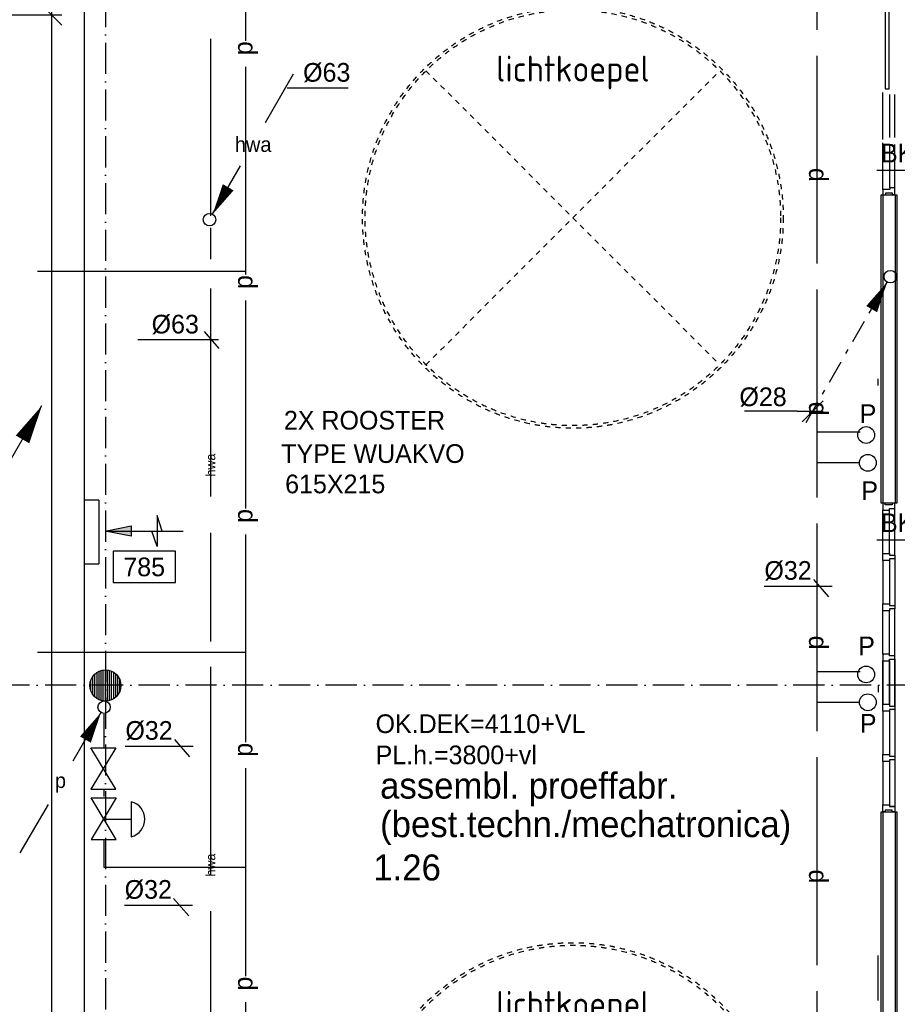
# Model space of a CAD drawing. Extents: x -41378 to 114803, y -24080 to 82188.
# Tile 61 of 137: x 23066 to 31514, y 57759 to 67233. Entities that reach past the tile are written whole.
import ezdxf
from ezdxf.enums import TextEntityAlignment as Align

# ---------------------------------------------------------------- set-up
doc = ezdxf.new("R2010")
doc.units = 0
doc.header["$LTSCALE"] = 50
for name, pattern in [('2322000', [45, 40, -5]), ('2322122', [47, 40, -7]), ('CENTER2', [11.25, 7.5, -1.25, 1.25, -1.25]), ('DASHDOT', [9, 6, -1.5, 0, -1.5]), ('HIDDEN', [2, 1, -1])]:
    doc.linetypes.add(name, pattern=pattern)
doc.layers.get('0').update_dxf_attribs({"linetype": 'CONTINUOUS'})
doc.layers.get('DEFPOINTS').update_dxf_attribs({"linetype": 'CONTINUOUS'})
for name, color, linetype in [('AL$1----_TEKST', 7, 'CONTINUOUS'), ('AL$7----_STRAMIEN', 1, 'DASHDOT'), ('AL22----_BINNENWAND', 7, 'CONTINUOUS'), ('AL28----_KONSTRUKTIE', 3, 'CONTINUOUS'), ('AL31----_BUITENKOZ', 7, 'CONTINUOUS'), ('AL32----_BINNENKOZ', 7, 'CONTINUOUS'), ('AL37----_DAKOPENING', 7, 'HIDDEN'), ('ALXAA---_GEWBETON', 12, 'CONTINUOUS'), ('BOUW', 8, 'CONTINUOUS'), ('KABELGGOOT1', 8, 'CONTINUOUS'), ('WL$1----', 3, 'CONTINUOUS'), ('WL521---', 4, 'CONTINUOUS'), ('WL531---', 4, 'CONTINUOUS'), ('WL570---', 3, 'CONTINUOUS'), ('WL570---_HARTLIJN', 7, 'CONTINUOUS'), ('WL570---_RETOUR', 3, 'CONTINUOUS'), ('WL570---_TOEVOER', 3, 'CONTINUOUS'), ('WM$1----', 1, 'CONTINUOUS'), ('WM521---', 1, 'CONTINUOUS'), ('WM570---', 1, 'CONTINUOUS')]:
    doc.layers.add(name, color=color, linetype=linetype)
doc.layers.get('0').freeze()
doc.styles.add('BURO-018', font='BUROFONT.shx', dxfattribs={"height": 90})
doc.styles.add('BURO-025', font='BUROFONT.shx', dxfattribs={"height": 250})
doc.styles.get("Standard").update_dxf_attribs({"font": 'ISOCP'})
doc.dimstyles.new('CEES', dxfattribs={"dimscale": 100, "dimtxt": 3, "dimasz": 3, "dimexe": 1, "dimexo": 1, "dimgap": 1.5, "dimtad": 0, "dimdec": 0, "dimzin": 0, "dimtxsty": 'BURO-018', "dimcen": -3, "dimdle": 1.25, "dimclrd": 1, "dimclre": 1, "dimclrt": 1, "dimazin": 3, "dimtfac": 0.75, "dimtdec": 0, "dimtofl": 0, "dimtmove": 0, "dimatfit": 3, "dimtvp": 1.5, "dimtolj": 1, "dimtzin": 0})

# ---------------------------------------------------------------- blocks, each defined once
blk = doc.blocks.new('LU-PIJL1')
at = {"color": 0, "linetype": 'CONTINUOUS'}
blk.add_line((0, 0), (10.125, 17.537), dxfattribs=at)
blk.add_lwpolyline([(10.125, 17.537, 0, 1.5, 0), (8.25, 14.289, 1.5, 1.5, 0)], format="xyseb", dxfattribs=at)
blk = doc.blocks.new('LU-1D-K-276')
at = {"color": 0, "linetype": 'CONTINUOUS'}
blk.add_line((-0.5, 315), (0.5, 315), dxfattribs=at)
at = {"layer": 'WL570---_HARTLIJN', "linetype": 'CENTER2'}
blk.add_line((-0.5, 0), (0.5, 0), dxfattribs=at)
blk = doc.blocks.new('LU-ORND')
at = {"color": 0, "linetype": 'CONTINUOUS'}
for p, q in [((-3, 1.5), (-3, -1.5)), ((3, 1.5), (-3, 1.5)), ((3, -1.5), (3, 1.5)), ((-3, -1.5), (3, -1.5))]:
    blk.add_line(p, q, dxfattribs=at)
blk = doc.blocks.new('LU-PIJL6')
at = {"color": 0, "linetype": 'CONTINUOUS'}
for p, q in [((-5, -1.5), (-5, 1.5)), ((-5, 1.5), (-4.5, 0)), ((0, 0), (-7.5, 0)), ((-5.5, 0), (-5, -1.5)), ((-2.5, -0.5), (-2.5, 0.5)), ((-2.5, 0.5), (0, 0)), ((0, 0), (-2.5, -0.5))]:
    blk.add_line(p, q, dxfattribs=at)
blk.add_solid([(-2.5, 0.5), (-2.5, -0.5), (0, 0)], dxfattribs=at)
blk = doc.blocks.new('LU-2D-K-267')
at = {"color": 0, "linetype": 'CONTINUOUS'}
for p, q in [((-0.5, 307.5), (0.5, 307.5)), ((-0.5, -307.5), (0.5, -307.5))]:
    blk.add_line(p, q, dxfattribs=at)
blk = doc.blocks.new('*D119')
at = {"color": 1, "linetype": 'BYBLOCK'}
for p, q in [((25683.9, 57833.3), (26088.9, 57833.3)), ((25988.9, 57533.3), (25988.9, 56398.3)), ((23369.7, 56098.3), (26088.9, 56098.3))]:
    blk.add_line(p, q, dxfattribs=at)
for points in [[(25938.9, 57533.3), (26038.9, 57533.3), (25988.9, 57833.3)], [(25938.9, 56398.3), (26038.9, 56398.3), (25988.9, 56098.3)]]:
    blk.add_solid(points, dxfattribs=at)
at = {"layer": 'DEFPOINTS', "color": 0, "linetype": 'BYBLOCK'}
for p in [(25583.9, 57833.3), (23269.7, 56098.3), (25988.9, 56098.3)]:
    blk.add_point(p, dxfattribs=at)
at = {"color": 1, "linetype": 'BYBLOCK', "insert": (25711.6, 56965.8), "char_height": 180, "attachment_point": 5, "rotation": 90, "style": 'BURO-018'}
blk.add_mtext('\\A1;1735', dxfattribs=at)
blk = doc.blocks.new('*U124', base_point=(23372.6, 67279.3))
at = {"layer": 'WM570---', "linetype": 'CONTINUOUS'}
for p, q in [((23272.9, 67379), (23472.3, 67179.6)), ((22757.6, 67279.3), (22117.7, 67279.3)), ((22757.6, 67279.3), (23472.6, 67279.3))]:
    blk.add_line(p, q, dxfattribs=at)
at = {"layer": 'WM570---', "linetype": 'CONTINUOUS', "style": 'BURO-018'}
blk.add_text('%%c630', height=180, dxfattribs=at).set_placement((22657.6, 67329.3), align=Align.RIGHT)
blk = doc.blocks.new('*D141')
at = {"color": 1, "linetype": 'BYBLOCK'}
for p, q in [((25096.8, 62303.3), (26086.3, 62303.3)), ((25986.3, 62003.3), (25986.3, 58133.3)), ((25888.9, 57833.3), (25886.3, 57833.3))]:
    blk.add_line(p, q, dxfattribs=at)
for points in [[(25936.3, 62003.3), (26036.3, 62003.3), (25986.3, 62303.3)], [(25936.3, 58133.3), (26036.3, 58133.3), (25986.3, 57833.3)]]:
    blk.add_solid(points, dxfattribs=at)
at = {"layer": 'DEFPOINTS', "color": 0, "linetype": 'BYBLOCK'}
for p in [(24996.8, 62303.3), (25986.3, 57833.3), (25988.9, 57833.3)]:
    blk.add_point(p, dxfattribs=at)
at = {"color": 1, "linetype": 'BYBLOCK', "insert": (25716.2, 60068.3), "char_height": 180, "attachment_point": 5, "rotation": 90, "style": 'BURO-018'}
blk.add_mtext('\\A1;4470', dxfattribs=at)
blk = doc.blocks.new('LDV3')
at = {"color": 0, "linetype": 'CONTINUOUS'}
for p, q in [((4.5, 7.794), (6.75, 11.691)), ((0.25, 0.433), (2.5, 4.33))]:
    blk.add_line(p, q, dxfattribs=at)
blk.add_lwpolyline([(0.25, 0.433, 0, 1, 0), (1.5, 2.598, 1, 1, 0)], format="xyseb", dxfattribs=at)
blk.add_circle((0, 0), 0.5, dxfattribs=at)
at = {"color": 0, "linetype": 'CONTINUOUS', "style": 'BURO-018'}
blk.add_attdef('LD_TEXT1', text='', height=1.8, dxfattribs=at).set_placement((3.5, 6.062), align=Align.MIDDLE)
blk = doc.blocks.new('3048301')
at = {"color": 0, "linetype": 'CONTINUOUS'}
for p, q in [((-2.5, 1.5), (2.5, -1.5)), ((-2.5, -1.5), (-2.5, 1.5)), ((2.5, 1.5), (-2.5, -1.5)), ((2.5, -1.5), (2.5, 1.5))]:
    blk.add_line(p, q, dxfattribs=at)
at = {"color": 0, "linetype": 'CONTINUOUS', "style": 'BURO-018', "flags": 1}
blk.add_attdef('CV_MATCODE', (0, 0), '', height=1.8, dxfattribs=at)
blk = doc.blocks.new('LDV4')
at = {"color": 0, "linetype": 'CONTINUOUS'}
for p, q in [((-0.25, -0.433), (-2.5, -4.33)), ((-4.5, -7.794), (-6.75, -11.691))]:
    blk.add_line(p, q, dxfattribs=at)
blk.add_lwpolyline([(-0.25, -0.433, 0, 1, 0), (-1.5, -2.598, 1, 1, 0)], format="xyseb", dxfattribs=at)
blk.add_circle((0, 0), 0.5, dxfattribs=at)
at = {"color": 0, "linetype": 'CONTINUOUS', "style": 'BURO-018'}
blk.add_attdef('LD_TEXT1', text='', height=1.8, dxfattribs=at).set_placement((-3.5, -6.062), align=Align.MIDDLE)
blk = doc.blocks.new('LDV4109')
at = {"color": 0, "linetype": 'CONTINUOUS'}
for p, q in [((-1.125, -1.949), (-0.25, -0.433)), ((-1.688, -2.923), (-1.5, -2.598)), ((-3, -5.196), (-2.063, -3.572)), ((-3.563, -6.17), (-3.375, -5.846)), ((-4.875, -8.444), (-3.938, -6.82)), ((-5.438, -9.418), (-5.25, -9.093)), ((-6.75, -11.691), (-5.813, -10.068))]:
    blk.add_line(p, q, dxfattribs=at)
blk.add_lwpolyline([(-0.25, -0.433, 0, 1, 0), (-1.5, -2.598, 1, 1, 0)], format="xyseb", dxfattribs=at)
blk.add_circle((0, 0), 0.5, dxfattribs=at)
blk = doc.blocks.new('*U253', base_point=(102297.2, 59738.3))
at = {"color": 0, "linetype": 'CONTINUOUS'}
for p, q in [((102397.2, 59838.3), (102197.2, 59638.3)), ((102147.2, 59738.3), (101641, 59738.3)), ((102147.2, 59738.3), (102397.2, 59738.3))]:
    blk.add_line(p, q, dxfattribs=at)
at = {"color": 0, "linetype": 'CONTINUOUS', "style": 'BURO-018'}
blk.add_text('%%C28', height=180, dxfattribs=at).set_placement((102047.2, 59788.3), align=Align.RIGHT)
blk = doc.blocks.new('2322000-2')
at = {"layer": 'WM$1----', "color": 0, "style": 'BURO-018'}
for p in [(25243.5, 66958.5), (30739.4, 65740), (25243.5, 64708.5), (30739.4, 63490), (25243.5, 62458.5), (30739.4, 61240), (25243.5, 60208.5), (30739.4, 58990), (25243.5, 57958.5)]:
    blk.add_text('p', height=180, rotation=90, dxfattribs=at).set_placement(p, align=Align.MIDDLE)
blk = doc.blocks.new('2322122-2')
at = {"layer": 'WM521---', "color": 0, "style": 'BURO-018'}
for p in [(24901.9, 62947.9), (24901.9, 59099.3)]:
    blk.add_text('hwa', height=90, rotation=90, dxfattribs=at).set_placement(p, align=Align.MIDDLE)

msp = doc.modelspace()

# ---------------------------------------------------------------- linework, layer by layer
at = {"layer": 'AL$7----_STRAMIEN', "color": 1}
msp.add_line((51066.4, 60830.8), (15111.6, 60830.8), dxfattribs=at)
msp.add_lwpolyline([(23891, 80064.7), (23891, 41627.3)], dxfattribs=at)
at = {"layer": 'AL22----_BINNENWAND', "color": 8}
for p, q in [((31358, 62579.8), (31358, 65547.8)), ((31358, 65547.8), (31508, 65547.8)), ((31508, 65547.8), (31508, 62579.8)), ((31508, 62579.8), (31358, 62579.8)), ((31358, 56643.8), (31358, 59611.8)), ((31358, 59611.8), (31508, 59611.8)), ((31508, 59611.8), (31508, 56643.8))]:
    msp.add_line(p, q, dxfattribs=at)
at = {"layer": 'AL22----_BINNENWAND', "color": 8, "linetype": 'CONTINUOUS'}
for p, q in [((31373, 65547.8), (31373, 62579.8)), ((31493, 65547.8), (31493, 62579.8)), ((31373, 59611.8), (31373, 56643.8)), ((31493, 59611.8), (31493, 56643.8))]:
    msp.add_line(p, q, dxfattribs=at)
at = {"layer": 'AL28----_KONSTRUKTIE', "color": 8}
msp.add_circle((23890.8, 60827.3), 150, dxfattribs=at)
at = {"layer": 'AL31----_BUITENKOZ', "color": 8, "linetype": 'CONTINUOUS'}
for p, q in [((31396, 67496.8), (31396, 66566.8)), ((31437, 66566.8), (31437, 67496.8)), ((31396, 66566.8), (31437, 66566.8))]:
    msp.add_line(p, q, dxfattribs=at)
at = {"layer": 'AL32----_BINNENKOZ', "color": 8}
for p, q in [((31376, 66081.3), (31376, 66531.8)), ((31443, 66098.3), (31443, 66514.8)), ((31490, 66098.3), (31490, 66514.8)), ((31376, 65597.8), (31376, 66048.3)), ((31443, 65614.8), (31443, 66031.3)), ((31490, 65614.8), (31490, 66031.3)), ((31443, 65597.8), (31376, 65597.8)), ((31376, 65597.8), (31376, 65547.8)), ((31467, 65564.8), (31400, 65564.8)), ((31400, 65564.8), (31400, 65547.8)), ((31490, 65614.8), (31443, 65614.8)), ((31443, 65614.8), (31443, 65597.8)), ((31467, 65547.8), (31467, 65564.8)), ((31490, 65547.8), (31490, 65614.8)), ((31376, 65547.8), (31400, 65547.8)), ((31490, 65547.8), (31467, 65547.8)), ((31467, 65547.8), (31490, 65547.8)), ((31398, 62579.8), (31376, 62579.8)), ((31376, 62579.8), (31376, 62512.8)), ((31398, 62563.8), (31398, 62579.8)), ((31465, 62563.8), (31398, 62563.8)), ((31439, 62512.8), (31439, 62529.8)), ((31439, 62529.8), (31490, 62529.8)), ((31490, 62579.8), (31465, 62579.8)), ((31465, 62579.8), (31465, 62563.8)), ((31490, 62529.8), (31490, 62579.8)), ((31490, 62079.8), (31490, 62529.8)), ((31376, 62096.8), (31376, 62512.8)), ((31376, 62096.8), (31376, 62512.8)), ((31376, 62512.8), (31439, 62512.8)), ((31439, 62096.8), (31439, 62512.8)), ((31376, 62029.8), (31376, 62096.8)), ((31376, 62096.8), (31439, 62096.8)), ((31439, 62096.8), (31439, 62079.8)), ((31439, 62079.8), (31490, 62079.8)), ((31490, 62079.8), (31490, 62046.8)), ((31376, 62029.8), (31376, 61613.3)), ((31439, 62029.8), (31376, 62029.8)), ((31376, 62029.8), (31376, 61613.3)), ((31490, 62046.8), (31439, 62046.8)), ((31439, 62046.8), (31439, 62029.8)), ((31439, 62029.8), (31439, 61613.3)), ((31490, 62046.8), (31490, 61596.3)), ((31376, 61546.3), (31376, 61613.3)), ((31376, 61613.3), (31439, 61613.3)), ((31439, 61613.3), (31439, 61596.3)), ((31439, 61596.3), (31490, 61596.3)), ((31490, 61596.3), (31490, 61563.3)), ((31376, 61129.8), (31376, 61546.3)), ((31439, 61546.3), (31376, 61546.3)), ((31376, 61129.8), (31376, 61546.3)), ((31490, 61563.3), (31439, 61563.3)), ((31439, 61563.3), (31439, 61546.3)), ((31439, 61129.8), (31439, 61546.3)), ((31490, 61112.8), (31490, 61563.3)), ((31439, 61129.8), (31376, 61129.8)), ((31376, 61129.8), (31376, 61062.8)), ((31439, 61112.8), (31439, 61129.8)), ((31490, 61112.8), (31439, 61112.8)), ((31490, 61079.8), (31490, 61112.8)), ((31376, 61062.8), (31376, 60646.3)), ((31376, 60646.3), (31376, 61062.8)), ((31376, 61062.8), (31376, 60646.3)), ((31376, 61062.8), (31439, 61062.8)), ((31376, 60646.3), (31376, 61062.8)), ((31439, 61062.8), (31439, 61079.8)), ((31439, 61079.8), (31490, 61079.8)), ((31439, 61062.8), (31439, 60646.3)), ((31439, 60646.3), (31439, 61062.8)), ((31490, 61079.8), (31490, 60629.3)), ((31490, 60629.3), (31490, 61079.8)), ((31376, 60579.3), (31376, 60646.3)), ((31376, 60646.3), (31439, 60646.3)), ((31439, 60646.3), (31439, 60629.3)), ((31376, 60579.3), (31376, 60162.8)), ((31439, 60579.3), (31376, 60579.3)), ((31376, 60579.3), (31376, 60162.8)), ((31439, 60629.3), (31490, 60629.3)), ((31490, 60596.3), (31439, 60596.3)), ((31439, 60596.3), (31439, 60579.3)), ((31439, 60579.3), (31439, 60162.8)), ((31490, 60629.3), (31490, 60596.3)), ((31490, 60596.3), (31490, 60145.8)), ((31376, 60095.8), (31376, 60162.8)), ((31376, 60162.8), (31439, 60162.8)), ((31439, 60162.8), (31439, 60145.8)), ((31439, 60095.8), (31376, 60095.8)), ((31376, 60095.3), (31376, 59678.8)), ((31439, 60145.8), (31490, 60145.8)), ((31490, 60112.8), (31439, 60112.8)), ((31439, 60112.8), (31439, 60095.8)), ((31439, 60095.3), (31439, 59678.8)), ((31490, 60145.8), (31490, 60112.8)), ((31490, 60112.3), (31490, 59661.8)), ((31376, 59611.8), (31376, 59678.8)), ((31376, 59678.8), (31439, 59678.8)), ((31398, 59611.8), (31376, 59611.8)), ((31465, 59627.8), (31398, 59627.8)), ((31398, 59627.8), (31398, 59611.8)), ((31439, 59678.8), (31439, 59661.8)), ((31490, 59661.8), (31439, 59661.8)), ((31439, 59661.8), (31490, 59661.8)), ((31465, 59611.8), (31465, 59627.8)), ((31490, 59611.8), (31465, 59611.8)), ((31490, 59661.8), (31490, 59611.8))]:
    msp.add_line(p, q, dxfattribs=at)
at = {"layer": 'AL37----_DAKOPENING', "color": 8, "linetype": 'HIDDEN'}
for p, q in [((26976.8, 63913.1), (29805.2, 66741.5)), ((26976.8, 66741.5), (29805.2, 63913.1))]:
    msp.add_line(p, q, dxfattribs=at)
at = {"layer": 'AL37----_DAKOPENING', "color": 8}
for centre, radius in [((28391, 65327.3), 2025), ((28391, 65327.3), 2000), ((28391, 56327.3), 2025), ((28391, 56327.3), 2000)]:
    msp.add_circle(centre, radius, dxfattribs=at)
at = {"layer": 'ALXAA---_GEWBETON', "color": 8}
for p, q in [((23770.8, 60737.3), (23770.8, 60917.3)), ((23790.8, 60715.5), (23790.8, 60939.1)), ((23810.8, 60700.4), (23810.8, 60954.2)), ((23830.8, 60689.9), (23830.8, 60964.8)), ((23850.8, 60682.8), (23850.8, 60971.9)), ((23870.8, 60678.7), (23870.8, 60976)), ((23890.8, 60677.3), (23890.8, 60977.3)), ((23910.8, 60678.7), (23910.8, 60976)), ((23930.8, 60682.8), (23930.8, 60971.9)), ((23950.8, 60689.9), (23950.8, 60964.8)), ((23970.8, 60700.4), (23970.8, 60954.2)), ((23990.8, 60715.5), (23990.8, 60939.1)), ((24010.8, 60737.3), (24010.8, 60917.3)), ((23750.8, 60773.5), (23750.8, 60881.2)), ((24030.8, 60773.5), (24030.8, 60881.2))]:
    msp.add_line(p, q, dxfattribs=at)
at = {"layer": 'KABELGGOOT1'}
for p, q in [((31329.7, 63712.3), (31329.7, 63777.3)), ((31329.7, 60827.3), (31329.7, 60762.3)), ((31329.7, 57794.8), (31329.7, 58230.4))]:
    msp.add_line(p, q, dxfattribs=at)
at = {"layer": 'WL$1----', "linetype": '2322000'}
for p, q in [((25243.5, 53530.6), (25243.5, 69136.4)), ((30739.4, 69136.4), (30739.4, 53343.5)), ((25237, 64811.2), (23071.6, 64811.2)), ((31156, 63262.9), (30739.4, 63262.9)), ((31149, 62968.2), (30739.4, 62968.2)), ((25237, 61142.9), (23071.6, 61142.9)), ((31156, 60959.4), (30739.4, 60959.4)), ((31149, 60664.7), (30739.4, 60664.7)), ((23877.2, 60551.1), (23877.2, 60228)), ((23877.2, 59828.2), (23877.2, 59758.6)), ((23876.4, 59345), (23876.4, 59077.5)), ((23876.4, 59077.5), (25242.9, 59077.5))]:
    msp.add_line(p, q, dxfattribs=at)
at = {"layer": 'WL$1----', "color": 2}
for p, q in [((24139.4, 59708.5), (24139.4, 59372.4)), ((23882, 59540.6), (24139.3, 59540.6))]:
    msp.add_line(p, q, dxfattribs=at)
at = {"layer": 'WL$1----'}
for centre in [(31214.3, 63236.9), (31229.9, 62968.9), (31214.3, 60933.4), (31229.9, 60665.4)]:
    msp.add_circle(centre, 80.8, dxfattribs=at)
at = {"layer": 'WL$1----', "color": 2}
msp.add_arc((24096.9, 59540.4), 173.3, 284.18076, 75.81924, dxfattribs=at)
at = {"layer": 'WL521---', "linetype": '2322122'}
for p, q in [((24901.9, 74098.1), (24901.9, 65346.6)), ((24901.9, 65229.9), (24901.9, 64929.3)), ((24901.9, 64646.8), (24901.9, 61248.9)), ((24901.9, 61006.8), (24901.9, 57191.7))]:
    msp.add_line(p, q, dxfattribs=at)
at = {"layer": 'WL570---', "color": 1}
for p, q in [((33240.4, 65780.9), (31315.9, 65780.9)), ((33240.4, 62224.4), (31315.9, 62224.4))]:
    msp.add_line(p, q, dxfattribs=at)
at = {"layer": 'WL570---_TOEVOER'}
msp.add_line((23829, 62610), (23829, 61996.7), dxfattribs=at)
at = {"layer": 'WM$1----'}
for p, q in [((25641.3, 66577.5), (26227.2, 66577.5)), ((24841.1, 64232.9), (24982.5, 64068)), ((24202.9, 64155.2), (24980.9, 64155.2)), ((30232, 61784), (30887.5, 61784)), ((30706.3, 61847.6), (30850.8, 61679.1)), ((24554.9, 60308.2), (24699.5, 60139.6)), ((24080.7, 60244.5), (24736.2, 60244.5)), ((24547.9, 58778.5), (24692.5, 58609.9)), ((24073.7, 58714.8), (24729.2, 58714.8))]:
    msp.add_line(p, q, dxfattribs=at)

# ---------------------------------------------------------------- block references
at = {"layer": 'WL$1----', "color": 2}
ref = msp.add_blockref('LDV4', (23878.4, 60618.4), dxfattribs=dict(at, xscale=120, yscale=120, zscale=120))
ref.add_attrib('LD_TEXT1', 'p', dxfattribs={"layer": '0', "color": 1, "linetype": 'CONTINUOUS', "height": 144, "style": 'BURO-018'}).set_placement((23458.4, 59890.9), align=Align.MIDDLE)
at = {"layer": 'WL$1----', "color": 2, "xscale": 80, "yscale": 80, "zscale": 80, "rotation": 270}
for p in [(23871.7, 60028.5), (23874.7, 59546.4)]:
    msp.add_blockref('3048301', p, dxfattribs=at)
at = {"layer": 'WL521---', "color": 2}
ref = msp.add_blockref('LDV3', (24893, 65308.7), dxfattribs=dict(at, xscale=120, yscale=120, zscale=120))
ref.add_attrib('LD_TEXT1', 'hwa', dxfattribs={"layer": '0', "color": 1, "linetype": 'CONTINUOUS', "height": 144, "style": 'BURO-018'}).set_placement((25313, 66036.2), align=Align.MIDDLE)
at = {"layer": 'WL531---', "color": 2, "xscale": 120, "yscale": 120, "zscale": 120}
msp.add_blockref('LDV4109', (31446.8, 64760.2), dxfattribs=at)
at = {"layer": 'WL531---', "color": 1}
msp.add_blockref('*U253', (30699, 63465), dxfattribs=at)
at = {"layer": 'WL570---_RETOUR', "xscale": 100, "yscale": 100, "zscale": 100}
msp.add_blockref('LU-PIJL1', (22267.9, 61766.1), dxfattribs=at)
at = {"layer": 'WL570---_TOEVOER', "linetype": 'CONTINUOUS'}
for name, p, xscale, rotation in [('LU-1D-K-276', (23372.6, 60392.1), 19302.99816006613, 269.9999999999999), ('LU-2D-K-267', (23758.2, 62302.9), -140.7899430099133, 359.9999999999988)]:
    msp.add_blockref(name, p, dxfattribs=dict(at, xscale=xscale, rotation=rotation))
at = {"layer": 'WL570---_TOEVOER', "xscale": 100, "yscale": 100, "zscale": 100, "rotation": 180}
msp.add_blockref('LU-PIJL6', (23888.5, 62313.3), dxfattribs=at)
at = {"layer": 'WM$1----'}
msp.add_blockref('2322000-2', (0, 0), dxfattribs=at)
at = {"layer": 'WM521---'}
msp.add_blockref('2322122-2', (0, 0), dxfattribs=at)
at = {"layer": 'WM570---'}
msp.add_blockref('*U124', (23372.6, 67279.3), dxfattribs=at)
at = {"layer": 'WM570---', "color": 1}
ref = msp.add_blockref('LU-ORND', (24264.5, 61968.2), dxfattribs=dict(at, xscale=100, yscale=100, zscale=100))
ref.add_attrib('LU_TEXT1', '785', dxfattribs={"layer": '0', "color": 1, "linetype": 'CONTINUOUS', "height": 180, "style": 'BURO-018'}).set_placement((24264.5, 61968.2), align=Align.MIDDLE)

# ---------------------------------------------------------------- texts
at = {"layer": 'AL$1----_TEKST', "color": 8}
for p in [(28391, 66637.1), (28391, 57637.1)]:
    msp.add_text('lichtkoepel', height=250, dxfattribs=at).set_placement(p, align=Align.CENTER)
at = {"layer": 'BOUW', "color": 1, "style": 'BURO-018'}
for s, p in [('OK.DEK=4110+VL', (26491.8, 60369.3)), ('PL.h.=3800+vl', (26491.8, 60069.3))]:
    msp.add_text(s, height=180, dxfattribs=at).set_placement(p)
at = {"layer": 'BOUW', "style": 'BURO-025'}
for s, p in [('assembl. proeffabr.', (26535.2, 59738.6)), ('(best.techn./mechatronica)', (26535.2, 59367.8)), ('1.26', (26469.7, 58951))]:
    msp.add_text(s, height=250, dxfattribs=at).set_placement(p)
at = {"layer": 'WL$1----', "color": 1, "style": 'BURO-018'}
for p in [(31151.8, 63352), (31167.4, 62611.1), (31137.6, 61118.3), (31153.2, 60373.2)]:
    msp.add_text('P', height=180, dxfattribs=at).set_placement(p)
at = {"layer": 'WL570---', "color": 1, "style": 'BURO-018'}
for s, p in [('2X ROOSTER', (25609.3, 63289.6)), ('TYPE WUAKVO', (25583.3, 62968.5)), ('615X215', (25621.3, 62676.3))]:
    msp.add_text(s, height=180, dxfattribs=at).set_placement(p)
at = {"layer": 'WM$1----', "color": 1, "style": 'BURO-018'}
for s, p in [('%%C63', (25794.1, 66636.4)), ('%%C63', (24335.8, 64214.1)), ('%%C32', (30234.6, 61843.9)), ('%%C32', (24083.3, 60304.5)), ('%%C32', (24076.2, 58774.8))]:
    msp.add_text(s, height=180, dxfattribs=at).set_placement(p)
at = {"layer": 'WM570---', "color": 1, "style": 'BURO-018'}
for s, p in [('BK.=3900+vl', (31357.2, 65859.3)), ('BK.=3950+vl', (31357.2, 62302.8))]:
    msp.add_text(s, height=180, dxfattribs=at).set_placement(p)

# ---------------------------------------------------------------- dimensions: what is measured, and where the dimension line sits
at = {"layer": 'WL570---', "color": 1}
dim = msp.add_linear_dim(base=(25988.9, 56098.3), p1=(25583.9, 57833.3), p2=(23269.7, 56098.3), angle=90, dimstyle='CEES', dxfattribs=at)
dim.commit()
dim.dimension.update_dxf_attribs({"geometry": '*D119', "text_midpoint": (25711.6, 56965.8)})
at = {"layer": 'WL570---_TOEVOER'}
dim = msp.add_linear_dim(base=(25986.3, 57833.3), p1=(24996.8, 62303.3), p2=(25988.9, 57833.3), angle=90, dimstyle='CEES', dxfattribs=at)
dim.commit()
dim.dimension.update_dxf_attribs({"geometry": '*D141', "text_midpoint": (25716.2, 60068.3)})

doc.saveas('drawing.dxf')
